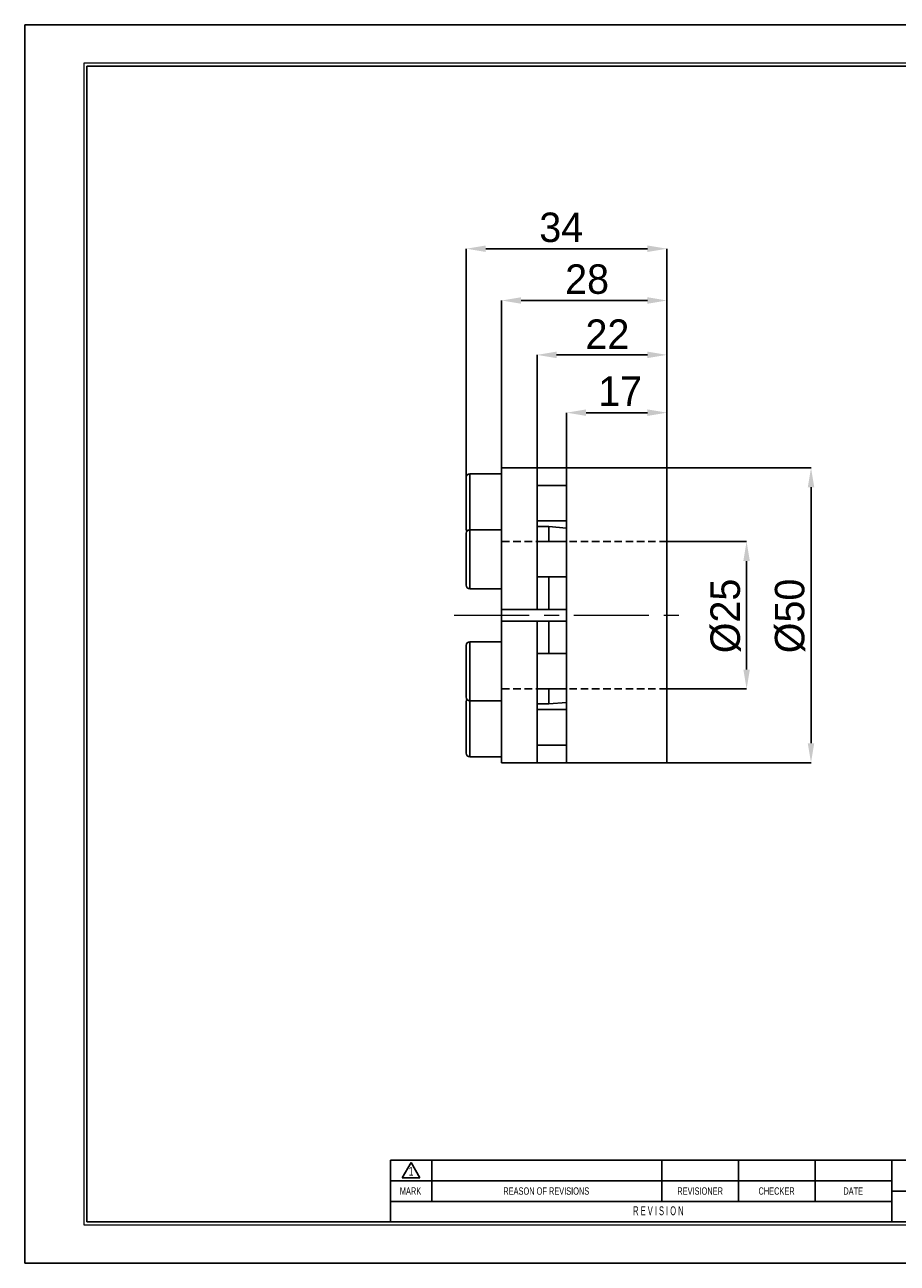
# Model space of a CAD drawing. Header units: millimetres. Extents: x 0 to 297, y 0 to 210.
# Tile 1 of 2: x 0 to 148, y 0 to 210. Entities that reach past the tile are written whole.
import ezdxf
from ezdxf.enums import TextEntityAlignment as Align

# ---------------------------------------------------------------- set-up
doc = ezdxf.new("R2010")
doc.units = ezdxf.units.MM
doc.header["$PDSIZE"] = -1
doc.linetypes.add('CENTERX2', pattern=[20.32, 12.7, -2.54, 2.54, -2.54])
doc.linetypes.add('HIDDEN', pattern=[1.905, 1.27, -0.635])
for name, color, linetype in [('가상선', 2, 'HIDDEN'), ('문자', 7, 'Continuous'), ('중심선', 1, 'CENTERX2')]:
    doc.layers.add(name, color=color, linetype=linetype)
doc.layers.add('치수선', color=5, linetype='Continuous', lineweight=15)
doc.styles.add('SLDTEXTSTYLE0', font='TXT', dxfattribs={"width": 0.75})
doc.styles.add('SLDTEXTSTYLE2', font='TXT', dxfattribs={"width": 0.75, "bigfont": 'bigfont'})
doc.styles.add('SLDTEXTSTYLE8', font='TXT', dxfattribs={"width": 0.633333})
doc.dimstyles.new('SLDDIMSTYLE0', dxfattribs={"dimtxt": 3.5, "dimasz": 3.302, "dimexe": 0, "dimexo": 0.0625, "dimgap": 0.875, "dimtad": 1, "dimrnd": 1e-09, "dimzin": 12, "dimdsep": 46, "dimtxsty": 'SLDTEXTSTYLE0', "dimsah": 1, "dimcen": 0.09, "dimadec": 0, "dimazin": 3, "dimtfac": 1, "dimtmove": 0, "dimatfit": 0, "dimfxl": 1, "dimfrac": 2, "dimtolj": 1, "dimtzin": 12, "dimarcsym": 0})
doc.dimstyles.new('SLDDIMSTYLE1', dxfattribs={"dimtxt": 3.5, "dimasz": 3.302, "dimexe": 0, "dimexo": 0.0625, "dimgap": 0.875, "dimtad": 1, "dimdec": 0, "dimrnd": 1e-09, "dimzin": 12, "dimdsep": 46, "dimtxsty": 'SLDTEXTSTYLE0', "dimsah": 1, "dimcen": 0.09, "dimadec": 0, "dimazin": 3, "dimtfac": 1, "dimtofl": 0, "dimtmove": 0, "dimatfit": 3, "dimfxl": 1, "dimfrac": 2, "dimtolj": 1, "dimtzin": 12, "dimarcsym": 0})
doc.dimstyles.new('SLDDIMSTYLE2', dxfattribs={"dimtxt": 3.5, "dimasz": 3.302, "dimexe": 0, "dimexo": 0.0625, "dimgap": 0.875, "dimtad": 1, "dimrnd": 1e-09, "dimzin": 12, "dimdsep": 46, "dimtxsty": 'SLDTEXTSTYLE0', "dimsah": 1, "dimcen": 0.09, "dimadec": 0, "dimazin": 3, "dimtfac": 1, "dimtofl": 0, "dimtmove": 0, "dimatfit": 3, "dimfxl": 1, "dimfrac": 2, "dimtolj": 1, "dimtzin": 12, "dimarcsym": 0})

# ---------------------------------------------------------------- blocks, each defined once
blk = doc.blocks.new('AAAA')
at = {"color": 250, "true_color": 0x191924}
for p, q in [((-298.87, 124.28), (-595.87, 124.28)), ((-595.87, 124.28), (-595.87, -85.72)), ((-595.87, -85.72), (-298.87, -85.72))]:
    blk.add_line(p, q, dxfattribs=at)
at = {"lineweight": 0}
for p, q in [((-305.37, 117.78), (-585.87, 117.78)), ((-585.87, 117.78), (-585.87, -79.22)), ((-585.87, -79.22), (-305.37, -79.22))]:
    blk.add_line(p, q, dxfattribs=at)
for p, q in [((-305.87, 117.28), (-585.37, 117.28)), ((-585.37, 117.28), (-585.37, -78.72)), ((-435.87, -68.22), (-533.87, -68.22)), ((-533.87, -68.22), (-533.87, -78.72)), ((-531.87, -71.21), (-530.37, -68.61)), ((-530.37, -68.61), (-528.87, -71.21)), ((-526.87, -68.22), (-526.87, -75.22)), ((-487.87, -68.22), (-487.87, -75.22)), ((-474.87, -68.22), (-474.87, -75.22)), ((-461.87, -68.22), (-461.87, -75.22)), ((-448.87, -68.22), (-448.87, -78.72)), ((-531.87, -71.21), (-528.87, -71.21)), ((-448.87, -71.72), (-533.87, -71.72)), ((-448.87, -75.22), (-533.87, -75.22)), ((-448.87, -73.52), (-435.87, -73.52)), ((-585.37, -78.72), (-305.87, -78.72))]:
    blk.add_line(p, q)
at = {"color": 250, "true_color": 0x191924, "width": 0.75}
for tag, height, style, p in [('TITLE', 2.5, 'SLDTEXTSTYLE2', (-358.7, -62.04)), ('도번', 2.5, 'SLDTEXTSTYLE2', (-344.69, -70.81)), ('필렛', 1.15, 'SLDTEXTSTYLE0', (-416.62, -75.73)), ('SCALE', 1.2, 'SLDTEXTSTYLE0', (-342.09, -76.51)), ('DATE', 1.2, 'SLDTEXTSTYLE0', (-318.85, -76.56)), ('모따기', 1.15, 'SLDTEXTSTYLE0', (-416.62, -78.33))]:
    blk.add_attdef(tag, text='', height=height, dxfattribs=dict(at, style=style)).set_placement(p, align=Align.BOTTOM_LEFT)
at = {"layer": '문자', "attachment_point": 2}
for s, insert, char_height, style in [('1', (-530.38, -69.37), 1.5, 'SLDTEXTSTYLE0'), ('MARK', (-530.48, -72.85), 1.25, 'SLDTEXTSTYLE0'), ('REASON OF REVISIONS', (-507.46, -72.85), 1.25, 'SLDTEXTSTYLE0'), ('REVISIONER', (-481.38, -72.85), 1.25, 'SLDTEXTSTYLE0'), ('CHECKER', (-468.42, -72.85), 1.25, 'SLDTEXTSTYLE0'), ('DATE', (-455.43, -72.85), 1.25, 'SLDTEXTSTYLE0'), ('R E V I S I O N', (-488.46, -76.07), 1.5, 'SLDTEXTSTYLE8')]:
    blk.add_mtext(s, dxfattribs=dict(at, insert=insert, char_height=char_height, style=style))
blk = doc.blocks.new('_D')
at = {"layer": 'Defpoints', "color": 0}
for p in [(108.89, 122.23), (108.89, 97.23), (122.4, 97.23)]:
    blk.add_point(p, dxfattribs=at)
at = {"layer": '치수선', "color": 0, "lineweight": -2}
for p, q in [((108.95, 122.23), (122.4, 122.23)), ((122.4, 118.92), (122.4, 100.53)), ((108.95, 97.23), (122.4, 97.23))]:
    blk.add_line(p, q, dxfattribs=at)
at = {"layer": '치수선', "color": 0}
for points in [[(121.85, 118.92), (122.95, 118.92), (122.4, 122.23)], [(121.85, 100.53), (122.95, 100.53), (122.4, 97.23)]]:
    blk.add_solid(points, dxfattribs=at)
at = {"layer": '치수선', "color": 3, "insert": (116.27, 109.61), "char_height": 5, "attachment_point": 2, "rotation": 90}
blk.add_mtext('\\A1;%%c25', dxfattribs=at)
blk = doc.blocks.new('_D_1')
at = {"layer": 'Defpoints', "color": 0}
for p in [(91.89, 144.08), (91.89, 134.73), (108.89, 134.73)]:
    blk.add_point(p, dxfattribs=at)
at = {"layer": '치수선', "color": 0, "lineweight": -2}
for p, q in [((91.89, 134.79), (91.89, 144.08)), ((105.59, 144.08), (95.19, 144.08)), ((108.89, 134.79), (108.89, 144.08))]:
    blk.add_line(p, q, dxfattribs=at)
at = {"layer": '치수선', "color": 0}
for points in [[(95.19, 144.63), (95.19, 143.53), (91.89, 144.08)], [(105.59, 144.63), (105.59, 143.53), (108.89, 144.08)]]:
    blk.add_solid(points, dxfattribs=at)
at = {"layer": '치수선', "color": 3, "insert": (100.96, 150.22), "char_height": 5, "attachment_point": 2}
blk.add_mtext('\\A1;17', dxfattribs=at)
blk = doc.blocks.new('_D_2')
at = {"layer": 'Defpoints', "color": 0}
for p in [(86.87, 153.88), (86.87, 134.73), (108.89, 134.73)]:
    blk.add_point(p, dxfattribs=at)
at = {"layer": '치수선', "color": 0, "lineweight": -2}
for p, q in [((86.87, 134.79), (86.87, 153.88)), ((105.59, 153.88), (90.18, 153.88)), ((108.89, 134.79), (108.89, 153.88))]:
    blk.add_line(p, q, dxfattribs=at)
at = {"layer": '치수선', "color": 0}
for points in [[(90.18, 154.43), (90.18, 153.33), (86.87, 153.88)], [(105.59, 154.43), (105.59, 153.33), (108.89, 153.88)]]:
    blk.add_solid(points, dxfattribs=at)
at = {"layer": '치수선', "color": 3, "insert": (98.81, 159.89), "char_height": 5, "attachment_point": 2}
blk.add_mtext('\\A1;22', dxfattribs=at)
blk = doc.blocks.new('_D_3')
at = {"layer": 'Defpoints', "color": 0}
for p in [(80.87, 163.1), (80.87, 134.73), (108.89, 134.73)]:
    blk.add_point(p, dxfattribs=at)
at = {"layer": '치수선', "color": 0, "lineweight": -2}
for p, q in [((80.87, 134.79), (80.87, 163.1)), ((105.59, 163.1), (84.18, 163.1)), ((108.89, 134.79), (108.89, 163.1))]:
    blk.add_line(p, q, dxfattribs=at)
at = {"layer": '치수선', "color": 0}
for points in [[(84.18, 163.65), (84.18, 162.55), (80.87, 163.1)], [(105.59, 163.65), (105.59, 162.55), (108.89, 163.1)]]:
    blk.add_solid(points, dxfattribs=at)
at = {"layer": '치수선', "color": 3, "insert": (95.36, 169.23), "char_height": 5, "attachment_point": 2}
blk.add_mtext('\\A1;28', dxfattribs=at)
blk = doc.blocks.new('_D_4')
at = {"layer": 'Defpoints', "color": 0}
for p in [(74.87, 171.88), (108.89, 134.73), (74.87, 133.13)]:
    blk.add_point(p, dxfattribs=at)
at = {"layer": '치수선', "color": 0, "lineweight": -2}
for p, q in [((74.87, 133.19), (74.87, 171.88)), ((105.59, 171.88), (78.18, 171.88)), ((108.89, 134.79), (108.89, 171.88))]:
    blk.add_line(p, q, dxfattribs=at)
at = {"layer": '치수선', "color": 0}
for points in [[(78.18, 172.43), (78.18, 171.33), (74.87, 171.88)], [(105.59, 172.43), (105.59, 171.33), (108.89, 171.88)]]:
    blk.add_solid(points, dxfattribs=at)
at = {"layer": '치수선', "color": 3, "insert": (90.98, 178.01), "char_height": 5, "attachment_point": 2}
blk.add_mtext('\\A1;34', dxfattribs=at)
blk = doc.blocks.new('_D_5')
at = {"layer": 'Defpoints', "color": 0}
for p in [(86.87, 134.73), (86.87, 84.73), (133.32, 84.73)]:
    blk.add_point(p, dxfattribs=at)
at = {"layer": '치수선', "color": 0, "lineweight": -2}
for p, q in [((86.94, 134.73), (133.32, 134.73)), ((133.32, 131.42), (133.32, 88.03)), ((86.94, 84.73), (133.32, 84.73))]:
    blk.add_line(p, q, dxfattribs=at)
at = {"layer": '치수선', "color": 0}
for points in [[(132.77, 131.42), (133.87, 131.42), (133.32, 134.73)], [(132.77, 88.03), (133.87, 88.03), (133.32, 84.73)]]:
    blk.add_solid(points, dxfattribs=at)
at = {"layer": '치수선', "color": 3, "insert": (127.19, 109.61), "char_height": 5, "attachment_point": 2, "rotation": 90}
blk.add_mtext('\\A1;%%c50', dxfattribs=at)

msp = doc.modelspace()

# ---------------------------------------------------------------- linework, layer by layer
for p, q in [((86.875, 134.725), (80.875, 134.725)), ((80.875, 110.725), (80.875, 134.725)), ((86.875, 110.725), (86.875, 134.725)), ((108.889, 134.725), (91.889, 134.725)), ((91.889, 84.725), (91.889, 134.725)), ((108.889, 84.725), (108.889, 134.725)), ((74.875, 132.536), (74.875, 133.125)), ((74.875, 124.325), (74.875, 132.536)), ((80.875, 133.725), (75.475, 133.725)), ((75.475, 133.725), (75.475, 133.056)), ((75.475, 133.056), (75.475, 124.225)), ((91.889, 131.725), (86.875, 131.725)), ((80.875, 124.225), (75.475, 124.225)), ((75.475, 124.225), (75.475, 119.225)), ((86.875, 125.725), (91.889, 125.725)), ((88.875, 124.765), (86.875, 124.765)), ((91.889, 124.515), (88.875, 124.765)), ((88.875, 122.225), (88.875, 124.765)), ((74.875, 119.225), (74.875, 123.625)), ((91.889, 122.225), (86.875, 122.225)), ((74.875, 114.825), (74.875, 119.225)), ((75.475, 119.225), (75.475, 114.225)), ((86.875, 116.225), (91.889, 116.225)), ((88.875, 110.725), (88.875, 116.225)), ((75.475, 114.225), (80.875, 114.225)), ((80.875, 110.725), (86.875, 110.725)), ((80.875, 110.725), (80.875, 108.725)), ((86.875, 110.725), (88.875, 110.725)), ((88.875, 110.725), (91.889, 110.725)), ((80.875, 84.725), (80.875, 108.725)), ((86.875, 108.725), (80.875, 108.725)), ((86.875, 84.725), (86.875, 108.725)), ((88.875, 108.725), (86.875, 108.725)), ((88.875, 103.225), (88.875, 108.725)), ((91.889, 108.725), (88.875, 108.725)), ((80.875, 105.225), (75.475, 105.225)), ((75.475, 105.225), (75.475, 95.895)), ((74.875, 96.415), (74.875, 104.625)), ((91.889, 103.225), (86.875, 103.225)), ((86.875, 97.225), (91.889, 97.225)), ((88.875, 94.685), (88.875, 97.225)), ((74.875, 95.825), (74.875, 96.415)), ((74.875, 86.325), (74.875, 95.125)), ((75.475, 95.895), (75.475, 95.225)), ((75.475, 95.225), (80.875, 95.225)), ((75.475, 95.225), (75.475, 85.725)), ((86.875, 94.685), (88.875, 94.685)), ((88.875, 94.685), (91.889, 94.936)), ((91.889, 93.725), (86.875, 93.725)), ((86.875, 87.725), (91.889, 87.725)), ((75.475, 85.725), (80.875, 85.725)), ((80.875, 84.725), (86.875, 84.725)), ((91.889, 84.725), (108.889, 84.725))]:
    msp.add_line(p, q)
for centre, start, end in [((75.475, 133.125), 90, 180), ((75.475, 124.325), 180, 215.68533), ((75.475, 123.625), 90, 180), ((75.475, 114.825), 180, 270), ((75.475, 104.625), 90, 180), ((75.475, 95.825), 180, 270), ((75.475, 95.125), 144.31467, 180), ((75.475, 86.325), 180, 270)]:
    msp.add_arc(centre, 0.6, start, end)
at = {"layer": '가상선'}
for p, q in [((108.889, 122.225), (80.875, 122.225)), ((108.889, 97.225), (80.875, 97.225))]:
    msp.add_line(p, q, dxfattribs=at)
at = {"layer": '중심선', "linetype": 'CENTERX2', "lineweight": 0}
msp.add_line((72.82, 109.725), (110.889, 109.725), dxfattribs=at)

# ---------------------------------------------------------------- block references
at = {"color": 7, "linetype": 'Continuous'}
msp.add_blockref('AAAA', (595.902, 85.57), dxfattribs=at)

# ---------------------------------------------------------------- dimensions: what is measured, and where the dimension line sits
at = {"layer": '치수선', "color": 5, "true_color": 0x0000ff}
for base, p2, dimstyle, picture, middle in [((74.875, 171.876), (74.875, 133.125), 'SLDDIMSTYLE1', '_D_4', (90.983, 171.876)), ((80.875, 163.099), (80.875, 134.725), 'SLDDIMSTYLE1', '_D_3', (95.359, 163.099)), ((86.875, 153.876), (86.875, 134.725), 'SLDDIMSTYLE1', '_D_2', (98.812, 153.876)), ((91.889, 144.08), (91.889, 134.725), 'SLDDIMSTYLE0', '_D_1', (100.965, 144.08))]:
    dim = msp.add_linear_dim(base=base, p1=(108.889, 134.725), p2=p2, dimstyle=dimstyle, override={"dimtxt": 5, "dimgap": 1, "dimtxsty": 'Standard', "dimclrt": 3}, dxfattribs=at)
    dim.commit()
    dim.dimension.update_dxf_attribs({"geometry": picture, "text_midpoint": middle, "dimtype": 160})
for base, p1, p2, dimstyle, picture, middle in [((133.317, 84.725), (86.875, 134.725), (86.875, 84.725), 'SLDDIMSTYLE2', '_D_5', (133.317, 109.606)), ((122.401, 97.225), (108.889, 122.225), (108.889, 97.225), 'SLDDIMSTYLE0', '_D', (122.401, 109.606))]:
    dim = msp.add_linear_dim(base=base, p1=p1, p2=p2, angle=90, text='%%c<>', dimstyle=dimstyle, override={"dimtxt": 5, "dimgap": 1, "dimtxsty": 'Standard', "dimclrt": 3}, dxfattribs=at)
    dim.commit()
    dim.dimension.update_dxf_attribs({"geometry": picture, "text_midpoint": middle, "dimtype": 160})

doc.saveas('drawing.dxf')
